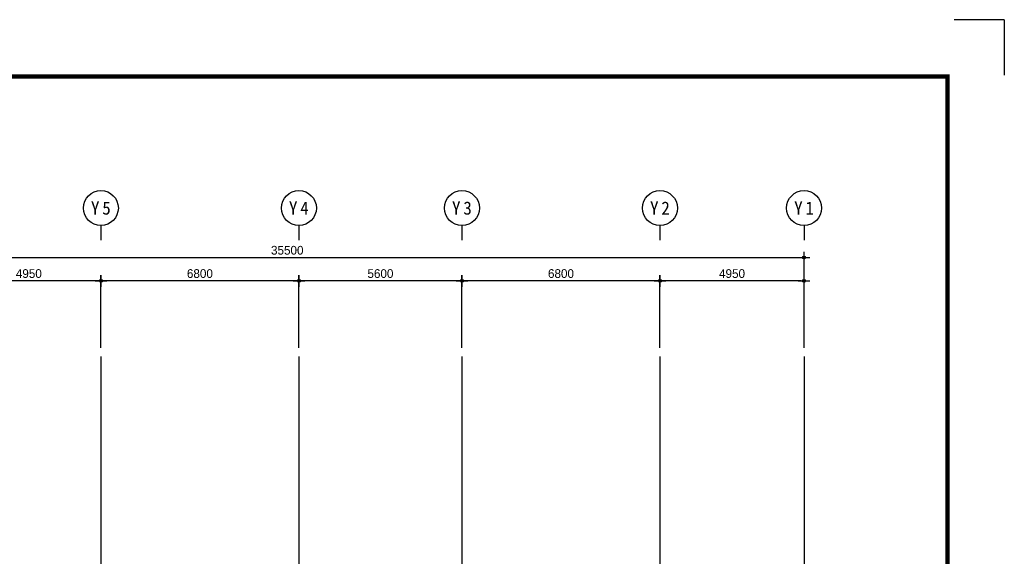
# Model space of a CAD drawing. Header units: millimetres. Extents: x 3445018 to 4174071, y -6064565 to -5122887.
# Tile 161 of 192: x 3813857 to 3847671, y -5300206 to -5281783. Entities that reach past the tile are written whole.
import ezdxf
from ezdxf.enums import TextEntityAlignment as Align

# ---------------------------------------------------------------- set-up
doc = ezdxf.new("R2010")
doc.units = ezdxf.units.MM
doc.header["$MEASUREMENT"] = 0
doc.linetypes.add('CEN', pattern=[66, 60, -2, 2, -2])
doc.layers.get('0').update_dxf_attribs({"linetype": 'CONTINUOUS'})
doc.layers.get('DEFPOINTS').update_dxf_attribs({"linetype": 'CONTINUOUS'})
for name, color, linetype in [('3', 3, 'CONTINUOUS'), ('A_GE_FORM', 7, 'CONTINUOUS'), ('CEN', 13, 'CEN'), ('DI', 1, 'CONTINUOUS'), ('DIM', 7, 'CONTINUOUS')]:
    doc.layers.add(name, color=color, linetype=linetype)
doc.styles.add('GHS', font='txt')
doc.styles.add('HY울릉도 L', font='txt')
doc.styles.add('SDP-S', font='txt')
doc.styles.add('돋움체', font='txt')
doc.dimstyles.new('SMDI-3', dxfattribs={"dimtxt": 3, "dimasz": 1, "dimexe": 2, "dimexo": 3, "dimgap": 1, "dimtad": 1, "dimdsep": 46, "dimtxsty": 'HY울릉도 L', "dimblk": 'Z_DOT', "dimcen": 2.5, "dimdle": 1.5, "dimclrd": 1, "dimclre": 1, "dimclrt": 2, "dimadec": 0, "dimazin": 0, "dimtfac": 1, "dimtix": 1, "dimtmove": 2, "dimatfit": 3, "dimldrblk": 'Z_DOT', "dimfxl": 2, "dimtvp": 1, "dimtolj": 1, "dimtzin": 0, "dimarcsym": 0})

# ---------------------------------------------------------------- blocks, each defined once
blk = doc.blocks.new('sheet _서영')
at = {"layer": 'A_GE_FORM'}
for q in [(-362689.99, -1058481.68), (-362689.99, -1058481.68), (-362670.99, -1058464.44)]:
    blk.add_line((-362689.99, -1058464.44), q, dxfattribs=at)
at = {"layer": 'A_GE_FORM', "const_width": 1.5}
blk.add_lwpolyline([(-361868.49, -1059038.93), (-362670.49, -1059038.93), (-362670.49, -1058483.93), (-361868.49, -1058483.93)], close=True, dxfattribs=at)
blk = doc.blocks.new('Z_DOT')
at = {"layer": 'DIM', "color": 1, "ltscale": 3}
for p, q in [((-2, 0), (2, 0)), ((0, -2), (0, 2))]:
    blk.add_line(p, q, dxfattribs=at)
for radius in [0.5, 0.25]:
    blk.add_circle((0, 0), radius, dxfattribs=at)
blk = doc.blocks.new('*D883')
at = {"layer": 'DEFPOINTS', "color": 0, "ltscale": 3, "transparency": 16777216}
for p in [(3840796, -5289951), (3805296, -5293351), (3840796, -5293351)]:
    blk.add_point(p, dxfattribs=at)
at = {"layer": 'DIM', "color": 1, "lineweight": -2, "ltscale": 3, "transparency": 16777216}
for p, q in [((3805296, -5293051), (3805296, -5289751)), ((3840796, -5293051), (3840796, -5289751)), ((3805396, -5289951), (3840696, -5289951))]:
    blk.add_line(p, q, dxfattribs=at)
at = {"layer": 'DIM', "color": 1, "lineweight": -2, "ltscale": 3, "transparency": 16777216, "xscale": 100, "yscale": 100, "zscale": 100, "rotation": 180}
blk.add_blockref('Z_DOT', (3805296, -5289951), dxfattribs=at)
at = {"layer": 'DIM', "color": 1, "lineweight": -2, "ltscale": 3, "transparency": 16777216, "xscale": 100, "yscale": 100, "zscale": 100}
blk.add_blockref('Z_DOT', (3840796, -5289951), dxfattribs=at)
at = {"layer": 'DIM', "color": 2, "ltscale": 3, "transparency": 16777216, "insert": (3823046, -5289701), "char_height": 300, "attachment_point": 5, "style": 'SDP-S'}
blk.add_mtext('\\A1;35500', dxfattribs=at)
blk = doc.blocks.new('*D884')
at = {"layer": 'DEFPOINTS', "color": 0, "ltscale": 3, "transparency": 16777216}
for p in [(3835846, -5290751), (3835846, -5293351), (3840796, -5293351)]:
    blk.add_point(p, dxfattribs=at)
at = {"layer": 'DIM', "color": 1, "lineweight": -2, "ltscale": 3, "transparency": 16777216}
for p, q in [((3835846, -5293051), (3835846, -5290551)), ((3840696, -5290751), (3835946, -5290751)), ((3840796, -5293051), (3840796, -5290551))]:
    blk.add_line(p, q, dxfattribs=at)
at = {"layer": 'DIM', "color": 1, "lineweight": -2, "ltscale": 3, "transparency": 16777216, "xscale": 100, "yscale": 100, "zscale": 100, "rotation": 180}
blk.add_blockref('Z_DOT', (3835846, -5290751), dxfattribs=at)
at = {"layer": 'DIM', "color": 1, "lineweight": -2, "ltscale": 3, "transparency": 16777216, "xscale": 100, "yscale": 100, "zscale": 100}
blk.add_blockref('Z_DOT', (3840796, -5290751), dxfattribs=at)
at = {"layer": 'DIM', "color": 2, "ltscale": 3, "transparency": 16777216, "insert": (3838321, -5290501), "char_height": 300, "attachment_point": 5, "style": 'SDP-S'}
blk.add_mtext('\\A1;4950', dxfattribs=at)
blk = doc.blocks.new('CCS111')
blk.add_line((0, 8), (0, 3))
blk.add_circle((0, 14), 6)
at = {"color": 3, "style": 'GHS'}
for tag, p in [('X', (-2.45, 14.02)), ('1', (1.44, 14.02))]:
    blk.add_attdef(tag, text='', height=4.5, dxfattribs=at).set_placement(p, align=Align.MIDDLE_CENTER)
blk = doc.blocks.new('*D885')
at = {"layer": 'DEFPOINTS', "color": 0, "ltscale": 3, "transparency": 16777216}
for p in [(3829046, -5290751), (3829046, -5293351), (3835846, -5293351)]:
    blk.add_point(p, dxfattribs=at)
at = {"layer": 'DIM', "color": 1, "lineweight": -2, "ltscale": 3, "transparency": 16777216}
for p, q in [((3829046, -5293051), (3829046, -5290551)), ((3835746, -5290751), (3829146, -5290751)), ((3835846, -5293051), (3835846, -5290551))]:
    blk.add_line(p, q, dxfattribs=at)
at = {"layer": 'DIM', "color": 1, "lineweight": -2, "ltscale": 3, "transparency": 16777216, "xscale": 100, "yscale": 100, "zscale": 100, "rotation": 180}
blk.add_blockref('Z_DOT', (3829046, -5290751), dxfattribs=at)
at = {"layer": 'DIM', "color": 1, "lineweight": -2, "ltscale": 3, "transparency": 16777216, "xscale": 100, "yscale": 100, "zscale": 100}
blk.add_blockref('Z_DOT', (3835846, -5290751), dxfattribs=at)
at = {"layer": 'DIM', "color": 2, "ltscale": 3, "transparency": 16777216, "insert": (3832446, -5290501), "char_height": 300, "attachment_point": 5, "style": 'SDP-S'}
blk.add_mtext('\\A1;6800', dxfattribs=at)
blk = doc.blocks.new('*D886')
at = {"layer": 'DEFPOINTS', "color": 0, "ltscale": 3, "transparency": 16777216}
for p in [(3823446, -5290751), (3823446, -5293351), (3829046, -5293351)]:
    blk.add_point(p, dxfattribs=at)
at = {"layer": 'DIM', "color": 1, "lineweight": -2, "ltscale": 3, "transparency": 16777216}
for p, q in [((3823446, -5293051), (3823446, -5290551)), ((3828946, -5290751), (3823546, -5290751)), ((3829046, -5293051), (3829046, -5290551))]:
    blk.add_line(p, q, dxfattribs=at)
at = {"layer": 'DIM', "color": 1, "lineweight": -2, "ltscale": 3, "transparency": 16777216, "xscale": 100, "yscale": 100, "zscale": 100, "rotation": 180}
blk.add_blockref('Z_DOT', (3823446, -5290751), dxfattribs=at)
at = {"layer": 'DIM', "color": 1, "lineweight": -2, "ltscale": 3, "transparency": 16777216, "xscale": 100, "yscale": 100, "zscale": 100}
blk.add_blockref('Z_DOT', (3829046, -5290751), dxfattribs=at)
at = {"layer": 'DIM', "color": 2, "ltscale": 3, "transparency": 16777216, "insert": (3826246, -5290501), "char_height": 300, "attachment_point": 5, "style": 'SDP-S'}
blk.add_mtext('\\A1;5600', dxfattribs=at)
blk = doc.blocks.new('*D887')
at = {"layer": 'DEFPOINTS', "color": 0, "ltscale": 3, "transparency": 16777216}
for p in [(3816646, -5290751), (3816646, -5293351), (3823446, -5293351)]:
    blk.add_point(p, dxfattribs=at)
at = {"layer": 'DIM', "color": 1, "lineweight": -2, "ltscale": 3, "transparency": 16777216}
for p, q in [((3816646, -5293051), (3816646, -5290551)), ((3823346, -5290751), (3816746, -5290751)), ((3823446, -5293051), (3823446, -5290551))]:
    blk.add_line(p, q, dxfattribs=at)
at = {"layer": 'DIM', "color": 1, "lineweight": -2, "ltscale": 3, "transparency": 16777216, "xscale": 100, "yscale": 100, "zscale": 100, "rotation": 180}
blk.add_blockref('Z_DOT', (3816646, -5290751), dxfattribs=at)
at = {"layer": 'DIM', "color": 1, "lineweight": -2, "ltscale": 3, "transparency": 16777216, "xscale": 100, "yscale": 100, "zscale": 100}
blk.add_blockref('Z_DOT', (3823446, -5290751), dxfattribs=at)
at = {"layer": 'DIM', "color": 2, "ltscale": 3, "transparency": 16777216, "insert": (3820046, -5290501), "char_height": 300, "attachment_point": 5, "style": 'SDP-S'}
blk.add_mtext('\\A1;6800', dxfattribs=at)
blk = doc.blocks.new('*D888')
at = {"layer": 'DEFPOINTS', "color": 0, "ltscale": 3, "transparency": 16777216}
for p in [(3811696, -5290751), (3811696, -5293351), (3816646, -5293351)]:
    blk.add_point(p, dxfattribs=at)
at = {"layer": 'DIM', "color": 1, "lineweight": -2, "ltscale": 3, "transparency": 16777216}
for p, q in [((3811696, -5293051), (3811696, -5290551)), ((3816546, -5290751), (3811796, -5290751)), ((3816646, -5293051), (3816646, -5290551))]:
    blk.add_line(p, q, dxfattribs=at)
at = {"layer": 'DIM', "color": 1, "lineweight": -2, "ltscale": 3, "transparency": 16777216, "xscale": 100, "yscale": 100, "zscale": 100, "rotation": 180}
blk.add_blockref('Z_DOT', (3811696, -5290751), dxfattribs=at)
at = {"layer": 'DIM', "color": 1, "lineweight": -2, "ltscale": 3, "transparency": 16777216, "xscale": 100, "yscale": 100, "zscale": 100}
blk.add_blockref('Z_DOT', (3816646, -5290751), dxfattribs=at)
at = {"layer": 'DIM', "color": 2, "ltscale": 3, "transparency": 16777216, "insert": (3814171, -5290501), "char_height": 300, "attachment_point": 5, "style": 'SDP-S'}
blk.add_mtext('\\A1;4950', dxfattribs=at)

msp = doc.modelspace()

# ---------------------------------------------------------------- linework, layer by layer
at = {"layer": 'CEN'}
for p, q in [((3816645.658, -5293351.227), (3816645.658, -5349279.63)), ((3823445.658, -5293351.227), (3823445.658, -5349279.63)), ((3829045.658, -5293351.227), (3829045.658, -5349279.63)), ((3835845.658, -5293351.227), (3835845.658, -5349279.63)), ((3840795.658, -5293351.227), (3840795.658, -5349279.63))]:
    msp.add_line(p, q, dxfattribs=at)

# ---------------------------------------------------------------- block references
at = {"layer": '3', "xscale": 100, "yscale": 100, "zscale": 100, "rotation": 270}
msp.add_blockref('sheet _서영', (109694114.9, -41550781.593), dxfattribs=at)
at = {"layer": 'DI'}
ref = msp.add_blockref('CCS111', (3816645.658, -5289651.227), dxfattribs=dict(at, xscale=100, yscale=100, zscale=100))
ref.add_attrib('1', '5', dxfattribs={"layer": '0', "color": 3, "height": 450, "style": '돋움체'}).set_placement((3816839.408, -5288250.432), align=Align.MIDDLE_CENTER)
ref.add_attrib('X', 'Y', dxfattribs={"layer": '0', "color": 3, "height": 450, "style": '돋움체'}).set_placement((3816450.454, -5288249.435), align=Align.MIDDLE_CENTER)
ref = msp.add_blockref('CCS111', (3823445.658, -5289651.227), dxfattribs=dict(at, xscale=100, yscale=100, zscale=100))
ref.add_attrib('1', '4', dxfattribs={"layer": '0', "color": 3, "height": 450, "style": '돋움체'}).set_placement((3823639.408, -5288250.432), align=Align.MIDDLE_CENTER)
ref.add_attrib('X', 'Y', dxfattribs={"layer": '0', "color": 3, "height": 450, "style": '돋움체'}).set_placement((3823250.454, -5288249.435), align=Align.MIDDLE_CENTER)
ref = msp.add_blockref('CCS111', (3829045.658, -5289651.227), dxfattribs=dict(at, xscale=100, yscale=100, zscale=100))
ref.add_attrib('1', '3', dxfattribs={"layer": '0', "color": 3, "height": 450, "style": '돋움체'}).set_placement((3829239.408, -5288250.432), align=Align.MIDDLE_CENTER)
ref.add_attrib('X', 'Y', dxfattribs={"layer": '0', "color": 3, "height": 450, "style": '돋움체'}).set_placement((3828850.454, -5288249.435), align=Align.MIDDLE_CENTER)
ref = msp.add_blockref('CCS111', (3835845.658, -5289651.227), dxfattribs=dict(at, xscale=100, yscale=100, zscale=100))
ref.add_attrib('1', '2', dxfattribs={"layer": '0', "color": 3, "height": 450, "style": '돋움체'}).set_placement((3836039.408, -5288250.432), align=Align.MIDDLE_CENTER)
ref.add_attrib('X', 'Y', dxfattribs={"layer": '0', "color": 3, "height": 450, "style": '돋움체'}).set_placement((3835650.454, -5288249.435), align=Align.MIDDLE_CENTER)
ref = msp.add_blockref('CCS111', (3840795.658, -5289651.227), dxfattribs=dict(at, xscale=100, yscale=100, zscale=100))
ref.add_attrib('1', '1', dxfattribs={"layer": '0', "color": 3, "height": 450, "style": '돋움체'}).set_placement((3840989.408, -5288250.432), align=Align.MIDDLE_CENTER)
ref.add_attrib('X', 'Y', dxfattribs={"layer": '0', "color": 3, "height": 450, "style": '돋움체'}).set_placement((3840600.454, -5288249.435), align=Align.MIDDLE_CENTER)

# ---------------------------------------------------------------- dimensions: what is measured, and where the dimension line sits
at = {"layer": 'DIM', "ltscale": 3}
for base, p1, p2, picture, middle in [((3840795.658, -5289951.227), (3805295.658, -5293351.227), (3840795.658, -5293351.227), '*D883', (3823045.658, -5289701.023)), ((3811695.658, -5290751.227), (3816645.658, -5293351.227), (3811695.658, -5293351.227), '*D888', (3814170.658, -5290501.023)), ((3816645.658, -5290751.227), (3823445.658, -5293351.227), (3816645.658, -5293351.227), '*D887', (3820045.658, -5290501.023)), ((3823445.658, -5290751.227), (3829045.658, -5293351.227), (3823445.658, -5293351.227), '*D886', (3826245.658, -5290501.023)), ((3829045.658, -5290751.227), (3835845.658, -5293351.227), (3829045.658, -5293351.227), '*D885', (3832445.658, -5290501.023)), ((3835845.658, -5290751.227), (3840795.658, -5293351.227), (3835845.658, -5293351.227), '*D884', (3838320.658, -5290501.023))]:
    dim = msp.add_linear_dim(base=base, p1=p1, p2=p2, dimstyle='SMDI-3', override={"dimscale": 100, "dimtxsty": 'SDP-S'}, dxfattribs=at)
    dim.commit()
    dim.dimension.update_dxf_attribs({"geometry": picture, "text_midpoint": middle})

doc.saveas('drawing.dxf')
